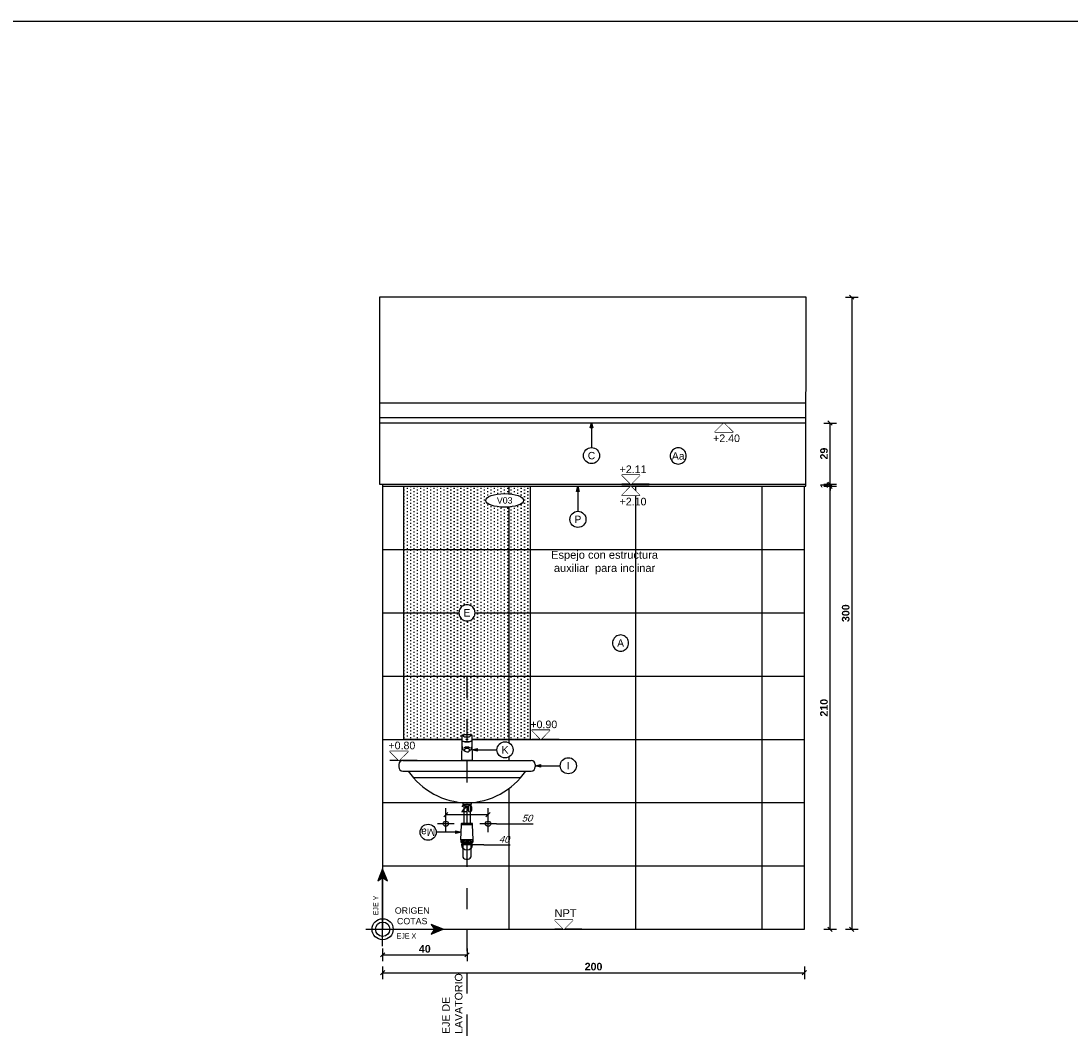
# Model space of a CAD drawing. Extents: x 1 to 126, y -14 to 17.
# Tile 99 of 132: x 72 to 77, y 3 to 8. Entities that reach past the tile are written whole.
import ezdxf
from ezdxf.enums import TextEntityAlignment as Align

# ---------------------------------------------------------------- set-up
doc = ezdxf.new("R2010")
doc.units = 0
doc.set_wipeout_variables(frame=1)
doc.header["$PDMODE"] = 3
doc.linetypes.add('DASHDOT', pattern=[1, 0.5, -0.25, 0, -0.25])
for name, color, linetype in [('00 AC - YESO', 2, 'Continuous'), ('A-ALBA-0', 9, 'Continuous'), ('A-ALBA-1', 1, 'Continuous'), ('A-ALBA-2', 2, 'Continuous'), ('A-ALBA-3', 3, 'Continuous'), ('A-ANNO-PLANI @ 20', 1, 'Continuous'), ('A-ANNO-SIMB @ 20', 2, 'Continuous'), ('A-ANNO-SIMB-AXIS @ 20', 1, 'Continuous'), ('A-ANOT-COTA-ACUM', 1, 'Continuous'), ('A-ANOT-COTA-PARC', 1, 'Continuous'), ('A-ANOT-NIVL', 2, 'Continuous'), ('A-ANOT-NIVL @ 20', 2, 'Continuous'), ('A-ANOT-TTEC', 2, 'Continuous'), ('A-EQPM-FIJO', 1, 'Continuous')]:
    doc.layers.add(name, color=color, linetype=linetype)
doc.layers.add('A-ALBA-4', color=2, linetype='Continuous', lineweight=25)
doc.styles.add('BIS estudio', font='swissl.ttf')
doc.styles.add('BIS-ANOT', font='swiss.ttf')
doc.styles.add('BIS-COTA', font='swissb.ttf')
doc.styles.add('BIS-COTA-ACUM', font='swissi.ttf', dxfattribs={"oblique": 20})
doc.styles.add('BIS-TXT', font='swiss.ttf')
doc.styles.add('E5-10', font='micross.ttf', dxfattribs={"height": 0.015})
doc.styles.add('E5-100', font='micross.ttf')
doc.dimstyles.new('BIS-COTA-ACUM', dxfattribs={"dimscale": 0.9, "dimtxt": 0.0016, "dimasz": 0.001, "dimexe": 0.0035, "dimexo": 0, "dimgap": 0.0005, "dimtad": 1, "dimdec": 1, "dimlfac": 100, "dimrnd": 1, "dimzin": 9, "dimdsep": 46, "dimtxsty": 'BIS-COTA-ACUM', "dimblk1": 'MARK1', "dimblk2": 'MARK2', "dimsah": 1, "dimcen": 0, "dimclrd": 1, "dimclre": 256, "dimclrt": 256, "dimaunit": 1, "dimadec": 0, "dimazin": 0, "dimtfac": 1, "dimtdec": 1, "dimtix": 1, "dimtmove": 2, "dimatfit": 3, "dimldrblk": 'MARK1', "dimfxl": 1, "dimtolj": 1, "dimarcsym": 1})
doc.dimstyles.new('BIS-COTA-PARC', dxfattribs={"dimscale": 0, "dimtxt": 0.0018, "dimasz": 0.001, "dimexe": 0.0015, "dimexo": 0, "dimgap": 0.0005, "dimtad": 1, "dimdec": 0, "dimlfac": 100, "dimzin": 9, "dimdsep": 46, "dimtxsty": 'BIS-COTA', "dimblk": 'OBLIQUE', "dimcen": 2.5, "dimclrd": 256, "dimclre": 251, "dimclrt": 2, "dimadec": 1, "dimazin": 2, "dimtfac": 1, "dimtdec": 0, "dimtix": 1, "dimtmove": 2, "dimatfit": 3, "dimldrblk": 'DOT', "dimfxl": 0.0015, "dimfxlon": 1, "dimtolj": 1, "dimtzin": 0, "dimarcsym": 0})

# ---------------------------------------------------------------- blocks, each defined once
blk = doc.blocks.new('A-ANNO-NOM-2')
blk.add_wipeout([(0, -0.00191), (0.0003, -0.00189), (0.00059, -0.00182), (0.00087, -0.0017), (0.00112, -0.00155), (0.00135, -0.00135), (0.00155, -0.00112), (0.0017, -0.00087), (0.00182, -0.00059), (0.00189, -0.0003), (0.00191, 0), (0.00189, 0.0003), (0.00182, 0.00059), (0.0017, 0.00087), (0.00155, 0.00112), (0.00135, 0.00135), (0.00112, 0.00155), (0.00087, 0.0017), (0.00059, 0.00182), (0.0003, 0.00189), (0, 0.00191), (-0.0003, 0.00189), (-0.00059, 0.00182), (-0.00087, 0.0017), (-0.00112, 0.00155), (-0.00135, 0.00135), (-0.00155, 0.00112), (-0.0017, 0.00087), (-0.00182, 0.00059), (-0.00189, 0.0003), (-0.00191, 0), (-0.00189, -0.0003), (-0.00182, -0.00059), (-0.0017, -0.00087), (-0.00155, -0.00112), (-0.00135, -0.00135), (-0.00112, -0.00155), (-0.00087, -0.0017), (-0.00059, -0.00182), (-0.0003, -0.00189)])
blk.add_lwpolyline([(0, -0.00191), (0.0003, -0.00189), (0.00059, -0.00182), (0.00087, -0.0017), (0.00112, -0.00155), (0.00135, -0.00135), (0.00155, -0.00112), (0.0017, -0.00087), (0.00182, -0.00059), (0.00189, -0.0003), (0.00191, 0), (0.00189, 0.0003), (0.00182, 0.00059), (0.0017, 0.00087), (0.00155, 0.00112), (0.00135, 0.00135), (0.00112, 0.00155), (0.00087, 0.0017), (0.00059, 0.00182), (0.0003, 0.00189), (0, 0.00191), (-0.0003, 0.00189), (-0.00059, 0.00182), (-0.00087, 0.0017), (-0.00112, 0.00155), (-0.00135, 0.00135), (-0.00155, 0.00112), (-0.0017, 0.00087), (-0.00182, 0.00059), (-0.00189, 0.0003), (-0.00191, 0), (-0.00189, -0.0003), (-0.00182, -0.00059), (-0.0017, -0.00087), (-0.00155, -0.00112), (-0.00135, -0.00135), (-0.00112, -0.00155), (-0.00087, -0.0017), (-0.00059, -0.00182), (-0.0003, -0.00189)], close=True)
at = {"color": 1, "linetype": 'Continuous', "style": 'E5-100'}
blk.add_attdef('LETRA', text='', height=0.00175, dxfattribs=at).set_placement((0, 0), align=Align.MIDDLE_CENTER)
blk = doc.blocks.new('*U53')
blk.add_lwpolyline([(0, 0.00785), (0.00031, 0.0066), (-0.00031, 0.0066)], close=True)
blk.add_wipeout([(0, -0.00191), (0.0003, -0.00189), (0.00059, -0.00182), (0.00087, -0.0017), (0.00112, -0.00155), (0.00135, -0.00135), (0.00155, -0.00112), (0.0017, -0.00087), (0.00182, -0.00059), (0.00189, -0.0003), (0.00191, 0), (0.00189, 0.0003), (0.00182, 0.00059), (0.0017, 0.00087), (0.00155, 0.00112), (0.00135, 0.00135), (0.00112, 0.00155), (0.00087, 0.0017), (0.00059, 0.00182), (0.0003, 0.00189), (0, 0.00191), (-0.0003, 0.00189), (-0.00059, 0.00182), (-0.00087, 0.0017), (-0.00112, 0.00155), (-0.00135, 0.00135), (-0.00155, 0.00112), (-0.0017, 0.00087), (-0.00182, 0.00059), (-0.00189, 0.0003), (-0.00191, 0), (-0.00189, -0.0003), (-0.00182, -0.00059), (-0.0017, -0.00087), (-0.00155, -0.00112), (-0.00135, -0.00135), (-0.00112, -0.00155), (-0.00087, -0.0017), (-0.00059, -0.00182), (-0.0003, -0.00189)])
at = {"linetype": 'Continuous'}
blk.add_line((0, 0.00785), (0, 0.00191), dxfattribs=at)
blk.add_circle((0, 0), 0.00191)
at = {"color": 1, "linetype": 'Continuous', "style": 'E5-100'}
blk.add_attdef('LETRA', text='', height=0.00175, dxfattribs=at).set_placement((0, 0), align=Align.MIDDLE_CENTER)
blk = doc.blocks.new('*U47')
at = {"color": 0, "linetype": 'Continuous'}
blk.add_line((-0.0043, 0), (0.00215, 0), dxfattribs=at)
at = {"color": 0, "linetype": 'Continuous', "ltscale": 5}
blk.add_lwpolyline([(-0.00215, -0.00215), (0.00215, -0.00215), (0, 0), (-0.00215, -0.00215)], dxfattribs=at)
blk.add_wipeout([(0, 0), (0.00215, -0.00215), (-0.00215, -0.00215)])
blk = doc.blocks.new('*U195')
at = {"color": 0, "linetype": 'Continuous'}
blk.add_line((-0.0043, 0), (0.00215, 0), dxfattribs=at)
at = {"color": 0, "linetype": 'Continuous', "ltscale": 5}
blk.add_lwpolyline([(-0.00215, 0.00215), (0.00215, 0.00215), (0, 0), (-0.00215, 0.00215)], dxfattribs=at)
blk.add_wipeout([(0, 0), (0.00215, 0.00215), (-0.00215, 0.00215)])
blk = doc.blocks.new('A-ANNO-DET-EJE')
for points in [[(0, 0.01431), (-0.00116, 0.01151), (0, 0.01228), (0.00116, 0.01151)], [(0.01431, 0), (0.01151, 0.00116), (0.01228, 0), (0.01151, -0.00116)]]:
    blk.add_hatch(color=0).paths.add_polyline_path(points)
at = {"color": 0}
for p, q in [((0, -0.004), (0, 0.01228)), ((-0.004, 0), (0.01228, 0))]:
    blk.add_line(p, q, dxfattribs=at)
for points in [[(0, 0.01431), (-0.00116, 0.01151), (0, 0.01228), (0.00116, 0.01151)], [(0.01431, 0), (0.01151, 0.00116), (0.01228, 0), (0.01151, -0.00116)]]:
    blk.add_lwpolyline(points, close=True, dxfattribs=at)
at = {"color": 0, "ltscale": 1.5}
for radius in [0.0025, 0.0017]:
    blk.add_circle((0, 0), radius, dxfattribs=at)
at = {"color": 0, "insert": (-0.001, 0.0033), "char_height": 0.0012, "width": 0.0117277, "attachment_point": 7, "rotation": 90, "style": 'E5-10'}
blk.add_mtext('{\\fArial|b0|i0|c238|p34;EJE Y}', dxfattribs=at)
at = {"color": 0, "style": 'E5-10'}
for s, insert, char_height, width, attachment_point in [('{\\fArial|b0|i0|c238|p34;ORIGEN\\fArial|b0|i0|c0|p34;\\P\\fArial|b0|i0|c238|p34;COTAS}', (0.00701, 0.00317), 0.0015, 0.0098585, 5), ('{\\fArial|b0|i0|c238|p34;EJE X}', (0.0033, -0.001), 0.0012, 0.0117277, 1)]:
    blk.add_mtext(s, dxfattribs=dict(at, insert=insert, char_height=char_height, width=width, attachment_point=attachment_point))
blk = doc.blocks.new('BIS-LPMR-FA')
blk.add_wipeout([(0.3042, 0), (0.3101, -0.001), (0.3157, -0.0038), (0.3196, -0.0078), (0.3225, -0.0134), (0.3234, -0.0191), (0.3234, -0.0307), (0.3225, -0.0366), (0.3197, -0.0421), (0.3154, -0.0463), (0.3101, -0.049), (0.3042, -0.05), (0.2786, -0.05), (0.2634, -0.0707), (0.2472, -0.0895), (0.2293, -0.1076), (0.2103, -0.1242), (0.1899, -0.1393), (0.1685, -0.153), (0.1465, -0.1649), (0.1233, -0.1752), (0.0996, -0.1837), (0.075, -0.1906), (0.0503, -0.1956), (0.0251, -0.1987), (-0.0003, -0.2), (-0.0254, -0.1987), (-0.0506, -0.1955), (-0.0753, -0.1906), (-0.0995, -0.1838), (-0.1231, -0.1753), (-0.1463, -0.165), (-0.1685, -0.1531), (-0.1898, -0.1395), (-0.2102, -0.1243), (-0.2292, -0.1078), (-0.2472, -0.0897), (-0.2634, -0.0708), (-0.2787, -0.05), (-0.304, -0.05), (-0.31, -0.0491), (-0.3153, -0.0465), (-0.3198, -0.042), (-0.3225, -0.0367), (-0.3235, -0.0309), (-0.3235, -0.0193), (-0.3225, -0.0133), (-0.3198, -0.008), (-0.3156, -0.0037), (-0.31, -0.0009), (-0.3042, 0), (-0.3042, 0)])
for p, q in [((-0.3041, 0), (0.3041, 0)), ((-0.3235, -0.0193), (-0.3235, -0.0307)), ((0.3235, -0.0193), (0.3235, -0.0307)), ((-0.3041, -0.05), (0.3041, -0.05)), ((0.2531, -0.083), (-0.2531, -0.083))]:
    blk.add_line(p, q)
for centre, radius, start, end in [((-0.3041, -0.0193), 0.0193, 90, 180), ((-0.3041, -0.0307), 0.0193, 180, 270), ((0.3041, -0.0193), 0.0193, 0, 90), ((0.3041, -0.0307), 0.0193, 270, 0), ((0.0047, 0.1426), 0.3427, 214.2043, 269.21), ((-0.0047, 0.1426), 0.3427, 270.79, 325.7957)]:
    blk.add_arc(centre, radius, start, end)
blk.add_wipeout([(-0.0236, 0), (-0.0234, 0), (0.0234, 0), (0.0236, 0.0001), (0.0238, 0.0002), (0.0238, 0.0003), (0.0239, 0.0004), (0.0239, 0.0005), (0.023, 0.0914), (0.0227, 0.0924), (0.0227, 0.0924), (0.0228, 0.0924), (0.0228, 0.0924), (0.0228, 0.0924), (0.0228, 0.0925), (0.0228, 0.0925), (0.0229, 0.0925), (0.0229, 0.0925), (0.0229, 0.0926), (0.0229, 0.0926), (0.0229, 0.0926), (0.023, 0.0928), (0.023, 0.093), (0.0231, 0.0933), (0.0232, 0.0935), (0.0232, 0.0937), (0.0232, 0.0939), (0.0232, 0.0941), (0.0233, 0.0944), (0.0232, 0.1033), (0.0232, 0.1122), (0.0233, 0.1211), (0.0232, 0.1213), (0.0232, 0.1216), (0.023, 0.1218), (0.0227, 0.1221), (0.0224, 0.1222), (0.0221, 0.1222), (0.0177, 0.1227), (0.0132, 0.123), (0.0088, 0.1233), (0.0043, 0.1236), (-0.0001, 0.1237), (-0.0046, 0.1236), (-0.0091, 0.1233), (-0.0135, 0.123), (-0.0179, 0.1227), (-0.0224, 0.1222), (-0.0226, 0.1222), (-0.0231, 0.122), (-0.0234, 0.1216), (-0.0235, 0.1211), (-0.0235, 0.1122), (-0.0235, 0.1032), (-0.0235, 0.0942), (-0.0235, 0.0942), (-0.0235, 0.0941), (-0.0235, 0.0941), (-0.0235, 0.0941), (-0.0235, 0.094), (-0.0234, 0.094), (-0.0234, 0.094), (-0.0234, 0.094), (-0.0234, 0.0939), (-0.0233, 0.0939), (-0.0233, 0.0937), (-0.0233, 0.0935), (-0.0232, 0.0932), (-0.0232, 0.093), (-0.0231, 0.0928), (-0.023, 0.0926), (-0.023, 0.0924), (-0.0233, 0.0913), (-0.0241, 0.0005), (-0.0241, 0.0003), (-0.0239, 0.0001)])
for p, q in [((-0.022, 0.1221), (-0.0205, 0.1206)), ((-0.0124, 0.1124), (-0.0102, 0.112)), ((-0.0102, 0.112), (-0.0002, 0.1121)), ((-0.0002, 0.1121), (0.0099, 0.112)), ((0.0099, 0.112), (0.0136, 0.1131)), ((0.0202, 0.1206), (0.0206, 0.1213)), ((-0.0234, 0.0667), (-0.0225, 0.0618)), ((-0.023, 0.0927), (-0.0225, 0.0926)), ((-0.0225, 0.0618), (-0.021, 0.0564)), ((-0.0224, 0.0921), (-0.0216, 0.0909)), ((-0.012, 0.0527), (-0.012, 0.0488)), ((0.012, 0.049), (0.012, 0.0524)), ((0.0221, 0.0618), (0.0206, 0.0564)), ((0.0213, 0.0909), (0.022, 0.0915)), ((0.0221, 0.0926), (0.0225, 0.0927)), ((0.0231, 0.0667), (0.0221, 0.0618)), ((-0.012, 0.0488), (-0.0112, 0.0468)), ((-0.0112, 0.0468), (-0.011, 0.0443)), ((0.011, 0.0463), (0.012, 0.049)), ((0.011, 0.0441), (0.011, 0.0463))]:
    blk.add_line(p, q)
blk.add_lwpolyline([(-0.0239, 0.0001), (-0.0241, 0.0003), (-0.0241, 0.0005), (-0.0233, 0.0913), (-0.023, 0.0924, -0.073203), (-0.0233, 0.0939, -0.147777), (-0.0235, 0.0942, 0.006728), (-0.0235, 0.1211), (-0.0234, 0.1216), (-0.0231, 0.122), (-0.0226, 0.1222), (-0.0224, 0.1222, -0.02603), (-0.0001, 0.1237, -0.02603), (0.0221, 0.1222), (0.0224, 0.1222), (0.0227, 0.1221), (0.023, 0.1218), (0.0232, 0.1216), (0.0232, 0.1213), (0.0233, 0.1211, 0.006496), (0.0233, 0.0944, -0.084319), (0.0229, 0.0926, -0.166821), (0.0227, 0.0924), (0.023, 0.0914), (0.0239, 0.0005), (0.0239, 0.0004), (0.0238, 0.0003), (0.0238, 0.0002), (0.0236, 0.0001), (0.0234, 0), (-0.0234, 0), (-0.0236, 0)], format="xyb", close=True)
blk.add_lwpolyline([(-0.0241, 0.0005, 1), (-0.0241, 0.0005)], format="xyb")
blk.add_circle((-0.0002, 0.1), 0.00325)
for centre, radius, start, end in [((-0.0026, 0.1302), 0.0203, 208.1058, 241.155), ((0.0015, 0.1302), 0.021, 305.1774, 332.8917), ((0.0225, 0.1201), 0.00225, 111.9507, 145.9864), ((-0.0002, 0.1784), 0.0887, 255.4086, 284.5467), ((-0.0002, 0.16), 0.0723, 252.7526, 287.2474), ((-0.0061, 0.0606), 0.0155, 195.8979, 250.7641), ((-0.0143, 0.077), 0.015, 265.385, 289.6735), ((-0.0002, 0.0399), 0.0175, 45.8773, 132.6251), ((-0.0002, -0.0297), 0.0929, 84.3621, 95.6379), ((0.0158, 0.087), 0.0251, 254.2026, 270.8923), ((0.006, 0.0603), 0.0151, 289.5035, 345.205), ((0.0002, 0.0619), 0.0209, 237.5722, 301.2077)]:
    blk.add_arc(centre, radius, start, end)
blk = doc.blocks.new('*U54')
blk.add_lwpolyline([(-0.00785, 0), (-0.0066, 0.00031), (-0.0066, -0.00031)], close=True)
blk.add_wipeout([(0, -0.00191), (0.0003, -0.00189), (0.00059, -0.00182), (0.00087, -0.0017), (0.00112, -0.00155), (0.00135, -0.00135), (0.00155, -0.00112), (0.0017, -0.00087), (0.00182, -0.00059), (0.00189, -0.0003), (0.00191, 0), (0.00189, 0.0003), (0.00182, 0.00059), (0.0017, 0.00087), (0.00155, 0.00112), (0.00135, 0.00135), (0.00112, 0.00155), (0.00087, 0.0017), (0.00059, 0.00182), (0.0003, 0.00189), (0, 0.00191), (-0.0003, 0.00189), (-0.00059, 0.00182), (-0.00087, 0.0017), (-0.00112, 0.00155), (-0.00135, 0.00135), (-0.00155, 0.00112), (-0.0017, 0.00087), (-0.00182, 0.00059), (-0.00189, 0.0003), (-0.00191, 0), (-0.00189, -0.0003), (-0.00182, -0.00059), (-0.0017, -0.00087), (-0.00155, -0.00112), (-0.00135, -0.00135), (-0.00112, -0.00155), (-0.00087, -0.0017), (-0.00059, -0.00182), (-0.0003, -0.00189)])
at = {"linetype": 'Continuous'}
blk.add_line((-0.00785, 0), (-0.00191, 0), dxfattribs=at)
blk.add_circle((0, 0), 0.00191)
at = {"color": 1, "linetype": 'Continuous', "style": 'E5-100'}
blk.add_attdef('LETRA', text='', height=0.00175, dxfattribs=at).set_placement((0, 0), align=Align.MIDDLE_CENTER)
blk = doc.blocks.new('BIS-TOMA-AGUA')
at = {"linetype": 'DASHDOT', "ltscale": 0.03}
for p, q in [((0, -0.0398), (0, 0.0398)), ((-0.0398, 0), (0.0398, 0))]:
    blk.add_line(p, q, dxfattribs=at)
blk.add_circle((0, 0), 0.0125)
blk = doc.blocks.new('CCA-PLANI1')
blk.add_wipeout([(0.225, 0), (0.219, -0.019), (0.205, -0.033), (0.187, -0.044), (0.169, -0.053), (0.15, -0.06), (0.131, -0.065), (0.111, -0.07), (0.091, -0.073), (0.071, -0.076), (0.051, -0.078), (0.03, -0.079), (0.01, -0.08), (-0.01, -0.08), (-0.03, -0.079), (-0.051, -0.078), (-0.071, -0.076), (-0.091, -0.073), (-0.111, -0.07), (-0.131, -0.065), (-0.15, -0.06), (-0.169, -0.053), (-0.187, -0.044), (-0.205, -0.033), (-0.219, -0.019), (-0.225, 0), (-0.219, 0.019), (-0.205, 0.033), (-0.187, 0.044), (-0.169, 0.053), (-0.15, 0.06), (-0.131, 0.065), (-0.111, 0.07), (-0.091, 0.073), (-0.071, 0.076), (-0.051, 0.078), (-0.03, 0.079), (-0.01, 0.08), (0.01, 0.08), (0.03, 0.079), (0.051, 0.078), (0.071, 0.076), (0.091, 0.073), (0.111, 0.07), (0.131, 0.065), (0.15, 0.06), (0.169, 0.053), (0.187, 0.044), (0.205, 0.033), (0.219, 0.019)])
blk.add_ellipse((0, 0), major_axis=(-0.225, 0), ratio=0.355556, start_param=-3.141592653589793, end_param=3.141592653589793)
at = {"color": 2, "style": 'E5-100'}
blk.add_attdef('TIPO', text='', height=0.075, rotation=360, dxfattribs=at).set_placement((0, 0), align=Align.MIDDLE_CENTER)
blk = doc.blocks.new('_Oblique')
at = {"color": 0, "lineweight": -2}
blk.add_line((-0.5, -0.5), (0.5, 0.5), dxfattribs=at)
blk = doc.blocks.new('*D227')
at = {"layer": 'A-ANOT-COTA-PARC', "color": 251, "lineweight": -2, "transparency": 16777216}
for p, q in [((73.8713, 3.4576), (73.8713, 3.3976)), ((75.8713, 3.4576), (75.8713, 3.3976))]:
    blk.add_line(p, q, dxfattribs=at)
at = {"layer": 'A-ANOT-COTA-PARC', "lineweight": -2, "transparency": 16777216}
blk.add_line((73.8713, 3.4276), (75.8713, 3.4276), dxfattribs=at)
at = {"layer": 'Defpoints', "color": 0, "transparency": 16777216}
for p in [(73.8713, 3.6336), (75.8713, 3.6336), (75.8713, 3.4276)]:
    blk.add_point(p, dxfattribs=at)
at = {"layer": 'A-ANOT-COTA-PARC', "lineweight": -2, "transparency": 16777216, "xscale": 0.02, "yscale": 0.02, "zscale": 0.02, "rotation": 180}
blk.add_blockref('_Oblique', (73.8713, 3.4276), dxfattribs=at)
at = {"layer": 'A-ANOT-COTA-PARC', "lineweight": -2, "transparency": 16777216, "xscale": 0.02, "yscale": 0.02, "zscale": 0.02}
blk.add_blockref('_Oblique', (75.8713, 3.4276), dxfattribs=at)
at = {"layer": 'A-ANOT-COTA-PARC', "color": 2, "transparency": 16777216, "insert": (74.8713, 3.4561), "char_height": 0.036, "attachment_point": 5, "style": 'BIS-COTA'}
blk.add_mtext('\\A1;200', dxfattribs=at)
blk = doc.blocks.new('_Dot')
at = {"color": 0, "linetype": 'ByBlock', "lineweight": -2}
blk.add_line((-0.5, 0), (-1, 0), dxfattribs=at)
at = {"color": 0, "linetype": 'ByBlock', "const_width": 0.5}
blk.add_lwpolyline([(-0.25, 0, 1), (0.25, 0, 1)], format="xyb", close=True, dxfattribs=at)
blk = doc.blocks.new('*D228')
at = {"layer": 'A-ANOT-COTA-PARC', "color": 251, "lineweight": -2, "transparency": 16777216}
for p, q in [((73.8713, 3.542), (73.8713, 3.482)), ((74.2713, 3.542), (74.2713, 3.482))]:
    blk.add_line(p, q, dxfattribs=at)
at = {"layer": 'A-ANOT-COTA-PARC', "lineweight": -2, "transparency": 16777216}
blk.add_line((73.8713, 3.512), (74.2713, 3.512), dxfattribs=at)
at = {"layer": 'Defpoints', "color": 0, "transparency": 16777216}
for p in [(73.8713, 3.6336), (74.2713, 3.6336), (74.2713, 3.512)]:
    blk.add_point(p, dxfattribs=at)
at = {"layer": 'A-ANOT-COTA-PARC', "lineweight": -2, "transparency": 16777216, "xscale": 0.02, "yscale": 0.02, "zscale": 0.02, "rotation": 180}
blk.add_blockref('_Oblique', (73.8713, 3.512), dxfattribs=at)
at = {"layer": 'A-ANOT-COTA-PARC', "lineweight": -2, "transparency": 16777216, "xscale": 0.02, "yscale": 0.02, "zscale": 0.02}
blk.add_blockref('_Oblique', (74.2713, 3.512), dxfattribs=at)
at = {"layer": 'A-ANOT-COTA-PARC', "color": 2, "transparency": 16777216, "insert": (74.0713, 3.5405), "char_height": 0.036, "attachment_point": 5, "style": 'BIS-COTA'}
blk.add_mtext('\\A1;40', dxfattribs=at)
blk = doc.blocks.new('*D229')
at = {"layer": 'A-ANOT-COTA-PARC', "color": 251, "lineweight": -2, "transparency": 16777216}
for p, q in [((74.1711, 4.1469), (74.1711, 4.2069)), ((74.3713, 4.1469), (74.3713, 4.2069))]:
    blk.add_line(p, q, dxfattribs=at)
at = {"layer": 'A-ANOT-COTA-PARC', "lineweight": -2, "transparency": 16777216}
blk.add_line((74.1711, 4.1769), (74.3713, 4.1769), dxfattribs=at)
at = {"layer": 'Defpoints', "color": 0, "transparency": 16777216}
for p in [(74.1711, 4.1336), (74.3713, 4.1769), (74.3713, 4.1336)]:
    blk.add_point(p, dxfattribs=at)
at = {"layer": 'A-ANOT-COTA-PARC', "lineweight": -2, "transparency": 16777216, "xscale": 0.02, "yscale": 0.02, "zscale": 0.02, "rotation": 180}
blk.add_blockref('_Oblique', (74.1711, 4.1769), dxfattribs=at)
at = {"layer": 'A-ANOT-COTA-PARC', "lineweight": -2, "transparency": 16777216, "xscale": 0.02, "yscale": 0.02, "zscale": 0.02}
blk.add_blockref('_Oblique', (74.3713, 4.1769), dxfattribs=at)
at = {"layer": 'A-ANOT-COTA-PARC', "color": 2, "transparency": 16777216, "insert": (74.2712, 4.2054), "char_height": 0.036, "attachment_point": 5, "style": 'BIS-COTA'}
blk.add_mtext('\\A1;20', dxfattribs=at)
blk = doc.blocks.new('*U174')
at = {"color": 0, "linetype": 'Continuous'}
blk.add_line((-0.0043, 0), (0.00215, 0), dxfattribs=at)
at = {"color": 0, "linetype": 'Continuous', "ltscale": 5}
blk.add_lwpolyline([(-0.00215, 0.00215), (0.00215, 0.00215), (0, 0), (-0.00215, 0.00215)], dxfattribs=at)
blk.add_wipeout([(0, 0), (0.00215, 0.00215), (-0.00215, 0.00215)])
blk = doc.blocks.new('*D230')
at = {"layer": 'A-ANOT-COTA-ACUM', "lineweight": -2, "transparency": 16777216}
blk.add_line((74.3509, 4.0336), (74.4761, 4.0336), dxfattribs=at)
at = {"layer": 'Defpoints', "color": 0, "transparency": 16777216}
for p in [(74.3509, 4.0336), (74.407, 4.0336), (73.7613, 1.524)]:
    blk.add_point(p, dxfattribs=at)
at = {"layer": 'A-ANOT-COTA-ACUM', "transparency": 16777216, "insert": (74.4466, 4.06), "char_height": 0.032, "attachment_point": 5, "style": 'BIS-COTA-ACUM'}
blk.add_mtext('\\A1;40', dxfattribs=at)
blk = doc.blocks.new('MARK1')
at = {"color": 0}
for p, q in [((1, 0), (-1, 0)), ((0, 1.5), (0, -1.5))]:
    blk.add_line(p, q, dxfattribs=at)
blk.add_lwpolyline([(0.5, 0.5), (-0.5, -0.5)], dxfattribs=at)
blk = doc.blocks.new('MARK2')
at = {"color": 0}
for p, q in [((1, 0), (-1, 0)), ((0, 1.5), (0, -1.5))]:
    blk.add_line(p, q, dxfattribs=at)
blk.add_lwpolyline([(0.5, 0.5), (-0.5, -0.5)], dxfattribs=at)
blk = doc.blocks.new('*D231')
at = {"layer": 'A-ANOT-COTA-ACUM', "lineweight": -2, "transparency": 16777216}
blk.add_line((74.4111, 4.1336), (74.5844, 4.1336), dxfattribs=at)
at = {"layer": 'Defpoints', "color": 0, "transparency": 16777216}
for p in [(74.4111, 4.1336), (74.5158, 4.1336), (73.7613, 1.524)]:
    blk.add_point(p, dxfattribs=at)
at = {"layer": 'A-ANOT-COTA-ACUM', "transparency": 16777216, "insert": (74.5551, 4.16), "char_height": 0.032, "attachment_point": 5, "style": 'BIS-COTA-ACUM'}
blk.add_mtext('\\A1;50', dxfattribs=at)
blk = doc.blocks.new('*D232')
at = {"layer": 'A-ANOT-COTA-PARC', "color": 251, "lineweight": -2, "transparency": 16777216}
for p, q in [((75.9626, 5.7336), (76.0226, 5.7336)), ((75.9626, 3.6336), (76.0226, 3.6336))]:
    blk.add_line(p, q, dxfattribs=at)
at = {"layer": 'A-ANOT-COTA-PARC', "lineweight": -2, "transparency": 16777216}
blk.add_line((75.9926, 3.6336), (75.9926, 5.7336), dxfattribs=at)
at = {"layer": 'Defpoints', "color": 0, "transparency": 16777216}
for p in [(75.8713, 5.7336), (75.9926, 5.7336), (75.8713, 3.6336)]:
    blk.add_point(p, dxfattribs=at)
at = {"layer": 'A-ANOT-COTA-PARC', "lineweight": -2, "transparency": 16777216, "xscale": 0.02, "yscale": 0.02, "zscale": 0.02}
for p, rotation in [((75.9926, 5.7336), 90), ((75.9926, 3.6336), 270)]:
    blk.add_blockref('_Oblique', p, dxfattribs=dict(at, rotation=rotation))
at = {"layer": 'A-ANOT-COTA-PARC', "color": 2, "transparency": 16777216, "insert": (75.9641, 4.6836), "char_height": 0.036, "attachment_point": 5, "rotation": 90, "style": 'BIS-COTA'}
blk.add_mtext('\\A1;210', dxfattribs=at)
blk = doc.blocks.new('*D233')
at = {"layer": 'A-ANOT-COTA-PARC', "color": 251, "lineweight": -2, "transparency": 16777216}
for p, q in [((75.9626, 5.7436), (76.0226, 5.7436)), ((75.9626, 5.7336), (76.0226, 5.7336))]:
    blk.add_line(p, q, dxfattribs=at)
at = {"layer": 'A-ANOT-COTA-PARC', "lineweight": -2, "transparency": 16777216}
for p, q in [((75.9926, 5.7436), (75.9926, 5.7636)), ((75.9926, 5.7336), (75.9926, 5.7436)), ((75.9926, 5.7336), (75.9926, 5.7136))]:
    blk.add_line(p, q, dxfattribs=at)
at = {"layer": 'Defpoints', "color": 0, "transparency": 16777216}
for p in [(75.8781, 5.7436), (75.8781, 5.7336), (75.9926, 5.7436)]:
    blk.add_point(p, dxfattribs=at)
at = {"layer": 'A-ANOT-COTA-PARC', "lineweight": -2, "transparency": 16777216, "xscale": 0.02, "yscale": 0.02, "zscale": 0.02}
for p, rotation in [((75.9926, 5.7436), 270), ((75.9926, 5.7336), 90)]:
    blk.add_blockref('_Oblique', p, dxfattribs=dict(at, rotation=rotation))
at = {"layer": 'A-ANOT-COTA-PARC', "color": 2, "transparency": 16777216, "insert": (75.9646, 5.7386), "char_height": 0.036, "attachment_point": 5, "rotation": 90, "style": 'BIS-COTA'}
blk.add_mtext('\\A1;1', dxfattribs=at)
blk = doc.blocks.new('*D234')
at = {"layer": 'A-ANOT-COTA-PARC', "color": 251, "lineweight": -2, "transparency": 16777216}
for p, q in [((75.9626, 6.0336), (76.0226, 6.0336)), ((75.9626, 5.7436), (76.0226, 5.7436))]:
    blk.add_line(p, q, dxfattribs=at)
at = {"layer": 'A-ANOT-COTA-PARC', "lineweight": -2, "transparency": 16777216}
blk.add_line((75.9926, 5.7436), (75.9926, 6.0336), dxfattribs=at)
at = {"layer": 'Defpoints', "color": 0, "transparency": 16777216}
for p in [(75.8788, 6.0336), (75.9926, 6.0336), (75.8781, 5.7436)]:
    blk.add_point(p, dxfattribs=at)
at = {"layer": 'A-ANOT-COTA-PARC', "lineweight": -2, "transparency": 16777216, "xscale": 0.02, "yscale": 0.02, "zscale": 0.02}
for p, rotation in [((75.9926, 6.0336), 90), ((75.9926, 5.7436), 270)]:
    blk.add_blockref('_Oblique', p, dxfattribs=dict(at, rotation=rotation))
at = {"layer": 'A-ANOT-COTA-PARC', "color": 2, "transparency": 16777216, "insert": (75.9641, 5.8886), "char_height": 0.036, "attachment_point": 5, "rotation": 90, "style": 'BIS-COTA'}
blk.add_mtext('\\A1;29', dxfattribs=at)
blk = doc.blocks.new('*D235')
at = {"layer": 'A-ANOT-COTA-PARC', "color": 251, "lineweight": -2, "transparency": 16777216}
for p, q in [((76.0656, 6.6302), (76.1256, 6.6302)), ((76.0656, 3.6336), (76.1256, 3.6336))]:
    blk.add_line(p, q, dxfattribs=at)
at = {"layer": 'A-ANOT-COTA-PARC', "lineweight": -2, "transparency": 16777216}
blk.add_line((76.0956, 6.6302), (76.0956, 3.6336), dxfattribs=at)
at = {"layer": 'Defpoints', "color": 0, "transparency": 16777216}
for p in [(75.8788, 6.6302), (75.8713, 3.6336), (76.0956, 3.6336)]:
    blk.add_point(p, dxfattribs=at)
at = {"layer": 'A-ANOT-COTA-PARC', "lineweight": -2, "transparency": 16777216, "xscale": 0.02, "yscale": 0.02, "zscale": 0.02}
for p, rotation in [((76.0956, 6.6302), 90), ((76.0956, 3.6336), 270)]:
    blk.add_blockref('_Oblique', p, dxfattribs=dict(at, rotation=rotation))
at = {"layer": 'A-ANOT-COTA-PARC', "color": 2, "transparency": 16777216, "insert": (76.0671, 5.1319), "char_height": 0.036, "attachment_point": 5, "rotation": 90, "style": 'BIS-COTA'}
blk.add_mtext('\\A1;300', dxfattribs=at)

msp = doc.modelspace()

# ---------------------------------------------------------------- hatches: boundary and pattern name
at = {"layer": 'A-ALBA-0'}
h = msp.add_hatch(dxfattribs=at)
h.set_pattern_fill('_USER', color=256, scale=0.3, angle=180, pattern_type=0)
h.set_pattern_definition([(180, (73.87126, 5.73357), (-5e-16, -0.3), [])])
h.paths.add_polyline_path([(75.8678, 3.6339), (75.8747, 5.7339), (73.8713, 5.7336), (73.8713, 3.6336)])
h = msp.add_hatch(dxfattribs=at)
h.set_pattern_fill('_USER', color=256, scale=0.6, angle=90, pattern_type=0)
h.set_pattern_definition([(90, (73.87126, 5.73357), (-0.6, 9e-16), [])])
h.paths.add_polyline_path([(75.8678, 3.6339), (75.8747, 5.7339), (73.8713, 5.7336), (73.8713, 3.6336)])
at = {"layer": 'A-ALBA-1'}
h = msp.add_hatch(dxfattribs=at)
h.set_pattern_fill('DOTS', color=256, scale=0.01, angle=270)
h.set_pattern_definition([(270, (866429.268853, 160404.240294), (0.015875, -0.0079375), [0, -0.015875])])
h.paths.add_polyline_path([(73.9713, 5.7336), (74.5713, 5.7336), (74.5713, 4.5336), (73.9713, 4.5336)])

# ---------------------------------------------------------------- linework, layer by layer
at = {"color": 6, "ltscale": 0.01}
msp.add_line((75.8784, 6.128), (73.8567, 6.128), dxfattribs=at)
at = {"layer": 'A-ALBA-1'}
for p, q in [((73.8713, 5.7436), (75.8781, 5.7436)), ((73.8713, 5.7336), (75.8713, 5.7336))]:
    msp.add_line(p, q, dxfattribs=at)
msp.add_lwpolyline([(73.9713, 4.5336), (73.9713, 5.7336), (74.5713, 5.7336), (74.5713, 4.5336)], close=True, dxfattribs=at)
at = {"layer": 'A-ALBA-4'}
msp.add_lwpolyline([(73.8563, 6.6302), (73.8563, 5.7436), (73.8713, 5.7436), (73.8713, 3.6336), (75.8713, 3.6336), (75.8713, 5.7336), (75.8781, 5.7336), (75.8788, 6.6302)], close=True, dxfattribs=at)
at = {"layer": 'A-EQPM-FIJO', "linetype": 'Continuous'}
for p, q in [((74.2964, 4.1285), (74.2993, 4.0582)), ((74.2765, 4.0582), (74.2765, 4.0467)), ((74.2865, 4.0582), (74.2865, 4.0467)), ((74.2898, 4.0404), (74.2993, 4.0468)), ((74.2898, 4.0404), (74.2898, 3.9752)), ((74.295, 4.0582), (74.295, 4.0467)), ((74.2993, 4.0582), (74.2993, 4.0468))]:
    msp.add_line(p, q, dxfattribs=at)
for centre, radius, start, end in [((74.2941, 4.1323), 0.00338, 313.0834, 59.5216), ((74.2708, 3.9869), 0.0223, 211.621, 328.379)]:
    msp.add_arc(centre, radius, start, end, dxfattribs=at)

# ---------------------------------------------------------------- block references
at = {"layer": 'A-ALBA-3', "rotation": 89.99999999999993}
for p in [(74.1711, 4.1336), (74.3713, 4.1336)]:
    msp.add_blockref('BIS-TOMA-AGUA', p, dxfattribs=at)
at = {"layer": 'A-ALBA-3', "xscale": 1.999999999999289, "yscale": 1.999999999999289, "zscale": 1.999999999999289, "rotation": 89.99999999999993}
msp.add_blockref('BIS-TOMA-AGUA', (74.2713, 4.0336), dxfattribs=at)
at = {"layer": 'A-ANNO-SIMB-AXIS @ 20', "xscale": 20, "yscale": 20, "zscale": 20}
msp.add_blockref('A-ANNO-DET-EJE', (73.8713, 3.6336), dxfattribs=at)

# ---------------------------------------------------------------- texts
at = {"layer": 'A-ANOT-NIVL', "color": 2, "insert": (74.9236, 5.3719), "char_height": 0.0375, "attachment_point": 5, "rotation": 0, "style": 'BIS estudio'}
msp.add_mtext('\\A1;Espejo con estructura \\Pauxiliar  para inclinar', dxfattribs=at)
at = {"layer": 'A-ANOT-TTEC', "insert": (74.1536, 3.137), "char_height": 0.036, "attachment_point": 1, "rotation": 90, "style": 'BIS-TXT'}
msp.add_mtext_dynamic_manual_height_columns('EJE DE LAVATORIO', width=0.32639, gutter_width=0.025, heights=[0], dxfattribs=at)

# ---------------------------------------------------------------- dimensions: what is measured, and where the dimension line sits
at = {"layer": 'A-ANOT-COTA-ACUM'}
for feature_location, offset, text, picture, middle in [((74.4111, 4.1336), (0.1047, 0), '50', '*D231', (74.5551, 4.16)), ((74.3509, 4.0336), (0.0561, 0), '40', '*D230', (74.4466, 4.06))]:
    dim = msp.add_ordinate_dim(feature_location=feature_location, offset=offset, dtype=0, origin=(73.7613, 1.524), text=text, dimstyle='BIS-COTA-ACUM', override={"dimscale": 0, "dimtix": 1, "dimtofl": 1, "dimtmove": 2, "dimatfit": 3}, dxfattribs=at)
    dim.commit()
    dim.dimension.update_dxf_attribs({"geometry": picture, "text_midpoint": middle})
at = {"layer": 'A-ANOT-COTA-PARC'}
for base, p1, p2, picture, middle in [((76.0956, 3.6336), (75.8788, 6.6302), (75.8713, 3.6336), '*D235', (76.0671, 5.1319)), ((75.9926, 6.0336), (75.8781, 5.7436), (75.8788, 6.0336), '*D234', (75.9641, 5.8886)), ((75.9926, 5.7336), (75.8713, 3.6336), (75.8713, 5.7336), '*D232', (75.9641, 4.6836)), ((75.9926, 5.7436), (75.8781, 5.7336), (75.8781, 5.7436), '*D233', (75.9646, 5.7386))]:
    dim = msp.add_linear_dim(base=base, p1=p1, p2=p2, angle=90, dimstyle='BIS-COTA-PARC', override={"dimscale": 0, "dimtix": 1, "dimtofl": 1, "dimtmove": 2, "dimatfit": 3}, dxfattribs=at)
    dim.commit()
    dim.dimension.update_dxf_attribs({"geometry": picture, "text_midpoint": middle})
dim = msp.add_linear_dim(base=(74.2713, 3.512), p1=(73.8713, 3.6336), p2=(74.2713, 3.6336), dimstyle='BIS-COTA-PARC', override={"dimscale": 0, "dimtix": 1, "dimtofl": 1, "dimtmove": 2, "dimatfit": 3}, dxfattribs=at)
dim.commit()
dim.dimension.update_dxf_attribs({"geometry": '*D228', "text_midpoint": (74.0713, 3.5405)})

# ---------------------------------------------------------------- next in the draw order: block references
at = {"layer": 'A-ANNO-PLANI @ 20', "xscale": 0.400175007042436, "yscale": 0.400175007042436, "zscale": 0.400175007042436}
msp.add_blockref('CCA-PLANI1', (74.4499, 5.6666), dxfattribs=at).add_auto_attribs({'TIPO': 'V03'})
at = {"layer": 'A-ANNO-SIMB @ 20', "linetype": 'Continuous', "xscale": 20, "yscale": 20, "zscale": 20}
for p, values in [((74.8617, 5.8791), {'LETRA': 'C'}), ((74.7973, 5.5767), {'LETRA': 'P'})]:
    msp.add_blockref('*U53', p, dxfattribs=at).add_auto_attribs(values)
at = {"layer": 'A-ANNO-SIMB @ 20', "linetype": 'Continuous'}
ref = msp.add_blockref('A-ANNO-NOM-2', (75.273, 5.8773), dxfattribs=dict(at, xscale=20, yscale=20, zscale=20))
ref.add_attrib('LETRA', 'Aa', dxfattribs={"layer": '0', "color": 1, "linetype": 'Continuous', "height": 0.035, "style": 'BIS-ANOT'}).set_placement((75.273, 5.8773), align=Align.MIDDLE_CENTER)
ref = msp.add_blockref('A-ANNO-NOM-2', (74.2713, 5.1336), dxfattribs=dict(at, xscale=20, yscale=20, zscale=20))
ref.add_attrib('LETRA', 'E', dxfattribs={"layer": '0', "color": 1, "linetype": 'Continuous', "height": 0.035, "style": 'BIS-ANOT'}).set_placement((74.2713, 5.1336), align=Align.MIDDLE_CENTER)
ref = msp.add_blockref('A-ANNO-NOM-2', (74.9996, 4.9904), dxfattribs=dict(at, xscale=20, yscale=20, zscale=20))
ref.add_attrib('LETRA', 'A', dxfattribs={"layer": '0', "color": 1, "linetype": 'Continuous', "height": 0.035, "style": 'BIS-ANOT'}).set_placement((74.9996, 4.9904), align=Align.MIDDLE_CENTER)
at = {"layer": 'A-ANOT-NIVL @ 20', "xscale": 20, "yscale": 20, "zscale": 20, "rotation": 180.0000000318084}
for name, p in [('*U195', (75.0484, 5.7336)), ('*U47', (74.7304, 3.6336))]:
    msp.add_blockref(name, p, dxfattribs=at)
at = {"layer": 'A-EQPM-FIJO', "linetype": 'Continuous'}
msp.add_blockref('BIS-LPMR-FA', (74.2713, 4.4336), dxfattribs=at)

# ---------------------------------------------------------------- next in the draw order: linework, layer by layer
for p, q in [((74.2915, 4.2336), (74.251, 4.2336)), ((74.251, 4.2336), (74.251, 4.2246)), ((74.2566, 4.2336), (74.251, 4.2336)), ((74.2915, 4.2336), (74.2915, 4.2246)), ((74.2915, 4.2246), (74.251, 4.2246)), ((74.2859, 4.2246), (74.2859, 4.1352))]:
    msp.add_line(p, q, dxfattribs=at)

# ---------------------------------------------------------------- next in the draw order: block references
at = {"layer": 'A-ANNO-SIMB @ 20', "linetype": 'Continuous', "xscale": 20, "yscale": 20, "zscale": 20}
for p, values in [((74.4516, 4.484), {'LETRA': 'K'}), ((74.7516, 4.4087), {'LETRA': 'I'})]:
    msp.add_blockref('*U54', p, dxfattribs=at).add_auto_attribs(values)
at = {"layer": 'A-ANOT-NIVL @ 20', "xscale": 20, "yscale": 20, "zscale": 20}
for p, rotation in [((75.0484, 5.7436), 180.0000000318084), ((73.9486, 4.4336), 180.0000000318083)]:
    msp.add_blockref('*U47', p, dxfattribs=dict(at, rotation=rotation))

# ---------------------------------------------------------------- next in the draw order: texts
at = {"layer": 'A-ANOT-NIVL', "color": 2, "insert": (74.7388, 3.7097), "char_height": 0.0375, "attachment_point": 5, "rotation": 0, "style": 'BIS estudio'}
msp.add_mtext('\\A1;NPT', dxfattribs=at)
at = {"layer": 'A-ANOT-TTEC', "insert": (74.995, 5.6427), "char_height": 0.036, "attachment_point": 7, "style": 'BIS-TXT'}
msp.add_mtext_dynamic_manual_height_columns('+2.10', width=0.605992, gutter_width=0.025, heights=[0], dxfattribs=at)

# ---------------------------------------------------------------- next in the draw order: dimensions: what is measured, and where the dimension line sits
at = {"layer": 'A-ANOT-COTA-PARC'}
for base, p1, p2, picture, middle in [((74.3713, 4.1769), (74.1711, 4.1336), (74.3713, 4.1336), '*D229', (74.2712, 4.2054)), ((75.8713, 3.4276), (73.8713, 3.6336), (75.8713, 3.6336), '*D227', (74.8713, 3.4561))]:
    dim = msp.add_linear_dim(base=base, p1=p1, p2=p2, dimstyle='BIS-COTA-PARC', override={"dimscale": 0, "dimtix": 1, "dimtofl": 1, "dimtmove": 2, "dimatfit": 3}, dxfattribs=at)
    dim.commit()
    dim.dimension.update_dxf_attribs({"geometry": picture, "text_midpoint": middle})

# ---------------------------------------------------------------- next in the draw order: linework, layer by layer
msp.add_lwpolyline([(66.2756, -8.7641), (66.2756, 7.9395), (82.114, 7.9395), (82.114, -8.7641)], close=True)
at = {"layer": 'A-ALBA-2', "linetype": 'DASHDOT', "ltscale": 0.1}
msp.add_line((74.2713, 3.1288), (74.2713, 4.9308), dxfattribs=at)

# ---------------------------------------------------------------- next in the draw order: texts
at = {"layer": 'A-ANOT-TTEC', "char_height": 0.036, "attachment_point": 7, "style": 'BIS-TXT'}
for s, insert in [('+2.11', (74.995, 5.7963)), ('+0.80', (73.8989, 4.4863))]:
    msp.add_mtext_dynamic_manual_height_columns(s, width=0.605992, gutter_width=0.025, heights=[0], dxfattribs=dict(at, insert=insert))

# ---------------------------------------------------------------- next in the draw order: block references
at = {"layer": 'A-ANNO-SIMB @ 20', "linetype": 'Continuous', "xscale": 20, "yscale": 20, "zscale": 20, "rotation": 179.9999999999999}
msp.add_blockref('*U54', (74.0869, 4.0934), dxfattribs=at).add_auto_attribs({'LETRA': 'Ma'})
at = {"layer": 'A-ANOT-NIVL @ 20', "xscale": 20, "yscale": 20, "zscale": 20}
for name, p, rotation in [('*U174', (75.4897, 6.0336), 180.0000000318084), ('*U47', (74.6216, 4.5336), 180.0000000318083)]:
    msp.add_blockref(name, p, dxfattribs=dict(at, rotation=rotation))

# ---------------------------------------------------------------- next in the draw order: linework, layer by layer
at = {"layer": '00 AC - YESO'}
for p, q in [((75.8783, 6.0336), (73.8563, 6.0336)), ((75.8783, 6.058), (73.8567, 6.058))]:
    msp.add_line(p, q, dxfattribs=at)
at = {"layer": 'A-EQPM-FIJO', "linetype": 'Continuous'}
for p, q in [((74.2557, 4.2246), (74.2557, 4.1352)), ((74.2958, 4.1352), (74.2458, 4.1352)), ((74.2423, 4.0582), (74.2452, 4.1285)), ((74.2964, 4.1298), (74.2452, 4.1298)), ((74.2964, 4.1285), (74.2452, 4.1285)), ((74.2993, 4.0582), (74.2423, 4.0582)), ((74.2423, 4.0582), (74.2423, 4.0467)), ((74.2423, 4.0582), (74.2423, 4.0468)), ((74.2993, 4.0468), (74.2423, 4.0467)), ((74.2518, 4.0404), (74.2423, 4.0468)), ((74.2483, 4.0582), (74.2483, 4.0467)), ((74.2898, 4.0404), (74.2518, 4.0404)), ((74.2518, 4.0404), (74.2518, 3.9752)), ((74.2565, 4.0582), (74.2565, 4.0467)), ((74.2665, 4.0582), (74.2665, 4.0467))]:
    msp.add_line(p, q, dxfattribs=at)
msp.add_arc((74.2475, 4.1323), 0.00338, 120.4784, 226.9166, dxfattribs=at)

# ---------------------------------------------------------------- next in the draw order: texts
at = {"layer": 'A-ANOT-TTEC', "char_height": 0.036, "attachment_point": 7, "style": 'BIS-TXT'}
for s, insert in [('+2.40', (75.4383, 5.9427)), ('+0.90', (74.5719, 4.5863))]:
    msp.add_mtext_dynamic_manual_height_columns(s, width=0.605992, gutter_width=0.025, heights=[0], dxfattribs=dict(at, insert=insert))

doc.saveas('drawing.dxf')
